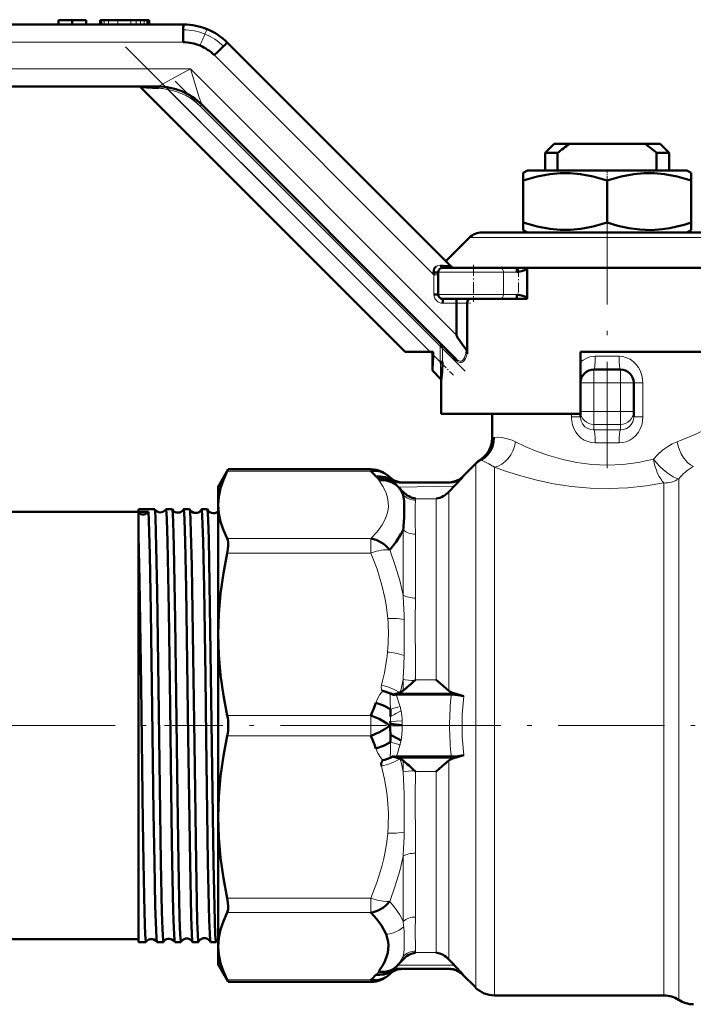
# Model space of a CAD drawing. Extents: x -1438 to 1837, y -1701 to 699.
# Tile 34 of 90: x -1321 to -1244, y -292 to -181. Entities that reach past the tile are written whole.
import ezdxf

# ---------------------------------------------------------------- set-up
doc = ezdxf.new("R2010")
doc.units = 0
doc.linetypes.add('DASHDOT', pattern=[18.5, 12, -3, 0.5, -3])

msp = doc.modelspace()

# ---------------------------------------------------------------- linework, layer by layer
at = {"color": 7, "lineweight": 50}
for p, q in [((-1382.22, -181.35), (-1302.13, -181.35)), ((-1316.28, -180.85), (-1314.73, -180.85)), ((-1316.28, -181.35), (-1316.28, -180.85)), ((-1314.73, -180.85), (-1313.17, -180.85)), ((-1314.73, -181.35), (-1314.73, -180.85)), ((-1313.17, -181.35), (-1313.17, -180.85)), ((-1313.17, -181.35), (-1313.17, -180.85)), ((-1311.55, -180.85), (-1311.57, -180.85)), ((-1311.57, -181.35), (-1311.57, -180.85)), ((-1311.49, -180.85), (-1311.55, -180.85)), ((-1311.46, -180.85), (-1311.49, -180.85)), ((-1311.44, -180.85), (-1311.46, -180.85)), ((-1311.46, -180.85), (-1311.46, -181.35)), ((-1311.4, -180.85), (-1311.44, -180.85)), ((-1311.13, -180.85), (-1311.4, -180.85)), ((-1310.64, -180.85), (-1311.13, -180.85)), ((-1309.56, -180.85), (-1310.64, -180.85)), ((-1308.11, -180.85), (-1309.56, -180.85)), ((-1307.51, -180.85), (-1308.11, -180.85)), ((-1307.02, -180.85), (-1307.51, -180.85)), ((-1306.59, -180.85), (-1307.02, -180.85)), ((-1306.28, -180.85), (-1306.59, -180.85)), ((-1306.17, -180.85), (-1306.28, -180.85)), ((-1306.08, -180.85), (-1306.17, -180.85)), ((-1306.04, -180.85), (-1306.08, -180.85)), ((-1306.02, -180.85), (-1306.04, -180.85)), ((-1306.02, -181.35), (-1306.02, -180.85)), ((-1297.18, -183.4), (-1271.87, -208.71)), ((-1305.03, -188.35), (-1384.68, -188.35)), ((-1304.97, -188.54), (-1307, -188.43)), ((-1277.08, -218.35), (-1307, -188.43)), ((-1305.02, -188.35), (-1305.03, -188.35)), ((-1300.08, -190.4), (-1300.08, -190.4)), ((-1271.3, -219.18), (-1300.08, -190.4)), ((-1260.23, -194.85), (-1261.23, -195.85)), ((-1261.23, -195.85), (-1259.83, -195.85)), ((-1261.23, -197.85), (-1261.23, -195.85)), ((-1258.51, -194.85), (-1260.23, -194.85)), ((-1259.83, -197.85), (-1259.83, -195.85)), ((-1258.51, -194.85), (-1249.94, -194.85)), ((-1248.23, -194.85), (-1249.94, -194.85)), ((-1248.63, -195.85), (-1248.63, -197.85)), ((-1248.63, -195.85), (-1247.23, -195.85)), ((-1248.23, -194.85), (-1247.23, -195.85)), ((-1247.23, -197.85), (-1247.23, -195.85)), ((-1263.25, -197.85), (-1263.73, -198.13)), ((-1254.23, -197.85), (-1263.25, -197.85)), ((-1245.2, -197.85), (-1254.23, -197.85)), ((-1245.2, -197.85), (-1244.73, -198.13)), ((-1263.73, -198.97), (-1263.73, -198.13)), ((-1263.73, -203.73), (-1263.73, -198.97)), ((-1254.23, -203.73), (-1254.23, -198.97)), ((-1244.73, -198.13), (-1244.73, -198.97)), ((-1244.73, -203.73), (-1244.73, -198.97)), ((-1263.73, -204.58), (-1263.73, -203.73)), ((-1263.25, -204.85), (-1263.73, -204.58)), ((-1245.2, -204.85), (-1244.73, -204.58)), ((-1244.73, -203.73), (-1244.73, -204.58)), ((-1269.81, -205.44), (-1272.48, -208.1)), ((-1268.4, -204.85), (-1240.05, -204.85)), ((-1272.84, -208.85), (-1266.38, -208.85)), ((-1264.48, -208.85), (-1266.38, -208.85)), ((-1264.48, -208.85), (-1263.26, -208.85)), ((-1263.91, -209.22), (-1264.44, -209.35)), ((-1263.29, -209.04), (-1263.91, -209.22)), ((-1263.29, -209.04), (-1263.29, -212.16)), ((-1263.26, -208.85), (-1235.65, -208.85)), ((-1263.26, -212.35), (-1263.26, -208.85)), ((-1273.83, -209.65), (-1273.86, -209.38)), ((-1273.34, -209.35), (-1273.34, -211.85)), ((-1273.34, -211.85), (-1273.83, -211.85)), ((-1272.84, -212.35), (-1266.38, -212.35)), ((-1264.48, -212.35), (-1266.38, -212.35)), ((-1264.48, -212.35), (-1263.26, -212.35)), ((-1264.44, -211.85), (-1263.91, -211.99)), ((-1263.91, -211.99), (-1263.29, -212.16)), ((-1271.25, -212.85), (-1271.25, -216.47)), ((-1270.06, -218.57), (-1270.06, -212.85)), ((-1273.11, -217.72), (-1272.93, -217.55)), ((-1272.86, -217.72), (-1273.11, -217.72)), ((-1277.08, -218.35), (-1274.25, -218.35)), ((-1274.25, -218.35), (-1273.92, -218.35)), ((-1274, -220.47), (-1274, -218.35)), ((-1273.92, -218.35), (-1273.92, -218.68)), ((-1241.23, -218.35), (-1257.23, -218.35)), ((-1257.23, -225.35), (-1257.23, -218.35)), ((-1235.65, -218.35), (-1257.23, -218.35)), ((-1273.11, -219.49), (-1272.86, -219.49)), ((-1252.73, -220.35), (-1255.73, -220.35)), ((-1274, -220.47), (-1273.09, -221.38)), ((-1272.99, -221.68), (-1272.99, -225.35)), ((-1251.23, -225.08), (-1251.23, -221.85)), ((-1272.99, -225.35), (-1257.23, -225.35)), ((-1267.23, -228.05), (-1267.23, -225.35)), ((-1257.23, -225.7), (-1257.23, -225.35)), ((-1251.23, -225.7), (-1251.23, -225.08)), ((-1269.09, -230.97), (-1270.64, -232.52)), ((-1298.23, -233.6), (-1297.08, -231.62)), ((-1297.08, -231.62), (-1297.2, -231.85)), ((-1280.95, -231.62), (-1297.08, -231.62)), ((-1278.83, -232.5), (-1278.85, -232.48)), ((-1278.8, -232.52), (-1278.84, -232.48)), ((-1271.54, -233.55), (-1270.54, -232.51)), ((-1298.23, -233.6), (-1298.23, -235.66)), ((-1277.82, -233.64), (-1278.46, -232.98)), ((-1277.83, -233.63), (-1277.81, -233.65)), ((-1271.95, -233.1), (-1277.74, -233.1)), ((-1298.23, -235.66), (-1298.23, -250.27)), ((-1352.23, -236.45), (-1307.23, -236.45)), ((-1307.23, -236.42), (-1307.23, -236.14)), ((-1307.23, -236.14), (-1305.41, -236.14)), ((-1306.12, -236.42), (-1307.23, -236.42)), ((-1307.23, -236.54), (-1307.23, -236.42)), ((-1307.23, -239.14), (-1307.23, -236.54)), ((-1305.41, -236.14), (-1305.4, -236.15)), ((-1304.14, -236.14), (-1303.43, -236.14)), ((-1302.12, -236.14), (-1301.45, -236.14)), ((-1300.1, -236.14), (-1299.46, -236.14)), ((-1307.23, -276.06), (-1307.23, -239.14)), ((-1298.23, -250.27), (-1298.23, -270.93)), ((-1275.9, -255.41), (-1275.99, -255.5)), ((-1278.68, -257), (-1278.76, -256.97)), ((-1278.27, -257.05), (-1278.48, -257.11)), ((-1277.88, -256.94), (-1278.27, -257.05)), ((-1271.85, -257.1), (-1278.09, -257.1)), ((-1277.63, -256.85), (-1277.66, -256.86)), ((-1270.43, -257.27), (-1271.57, -256.94)), ((-1278.75, -260.41), (-1278.81, -260.57)), ((-1278.77, -260.14), (-1278.75, -260.41)), ((-1278.81, -260.57), (-1278.82, -260.6)), ((-1278.82, -260.6), (-1278.81, -260.64)), ((-1278.76, -264.23), (-1278.48, -264.09)), ((-1278.48, -264.09), (-1277.88, -264.27)), ((-1271.85, -264.1), (-1278.09, -264.1)), ((-1277.66, -264.35), (-1277.63, -264.36)), ((-1271.57, -264.27), (-1270.43, -263.94)), ((-1275.99, -265.7), (-1275.9, -265.8)), ((-1298.23, -270.93), (-1298.23, -285.55)), ((-1307.23, -285.06), (-1307.23, -276.06)), ((-1352.23, -284.75), (-1307.23, -284.75)), ((-1307.23, -285.06), (-1306.4, -285.06)), ((-1306.4, -285.06), (-1306.39, -285.06)), ((-1305.16, -285.06), (-1305.15, -285.06)), ((-1305.15, -285.06), (-1304.42, -285.06)), ((-1303.13, -285.06), (-1302.44, -285.06)), ((-1301.11, -285.06), (-1300.45, -285.06)), ((-1299.09, -285.06), (-1298.47, -285.06)), ((-1298.23, -285.55), (-1298.23, -287.6)), ((-1298.23, -287.6), (-1297.08, -289.58)), ((-1278.2, -287.96), (-1278.46, -288.23)), ((-1278.2, -287.96), (-1277.92, -287.67)), ((-1271.95, -288.1), (-1277.74, -288.1)), ((-1270.54, -288.69), (-1271.54, -287.66)), ((-1297.2, -289.35), (-1297.08, -289.58)), ((-1278.76, -288.63), (-1278.85, -288.72)), ((-1278.76, -288.63), (-1278.71, -288.6)), ((-1270.64, -288.69), (-1269.1, -290.22)), ((-1280.95, -289.58), (-1297.08, -289.58)), ((-1266.98, -291.1), (-1247.8, -291.1))]:
    msp.add_line(p, q, dxfattribs=at)
at = {"color": 7, "lineweight": 18}
for p, q in [((-1311.55, -181.35), (-1311.55, -180.85)), ((-1311.49, -181.35), (-1311.49, -180.85)), ((-1311.44, -181.35), (-1311.44, -180.85)), ((-1311.4, -181.35), (-1311.4, -180.85)), ((-1311.13, -181.35), (-1311.13, -180.85)), ((-1310.64, -181.35), (-1310.64, -180.85)), ((-1309.56, -181.35), (-1309.56, -180.85)), ((-1308.11, -181.35), (-1308.11, -180.85)), ((-1307.51, -181.35), (-1307.51, -180.85)), ((-1307.02, -181.35), (-1307.02, -180.85)), ((-1306.59, -181.35), (-1306.59, -180.85)), ((-1306.28, -181.35), (-1306.28, -180.85)), ((-1306.17, -181.35), (-1306.17, -180.85)), ((-1306.08, -181.35), (-1306.08, -180.85)), ((-1306.04, -181.35), (-1306.04, -180.85)), ((-1382.29, -183.35), (-1302.19, -183.35)), ((-1298.65, -184.82), (-1273.83, -209.65)), ((-1301.36, -186.35), (-1386.81, -186.35)), ((-1271.25, -216.47), (-1301.36, -186.35)), ((-1303.86, -188.45), (-1303.9, -188.7)), ((-1274.25, -218.35), (-1303.9, -188.7)), ((-1300.08, -190.4), (-1300.25, -190.58)), ((-1273.11, -217.72), (-1300.25, -190.58)), ((-1269.81, -205.44), (-1238.64, -205.44)), ((-1273.34, -209.65), (-1273.83, -209.65)), ((-1273.83, -209.65), (-1273.83, -211.85)), ((-1273.34, -209.35), (-1265.96, -209.35)), ((-1265.96, -209.35), (-1265.96, -211.85)), ((-1264.44, -209.35), (-1265.96, -209.35)), ((-1273.34, -211.85), (-1265.96, -211.85)), ((-1267.84, -211.85), (-1270.84, -211.85)), ((-1264.44, -211.85), (-1265.96, -211.85)), ((-1272.83, -212.85), (-1271.25, -212.85)), ((-1271.25, -212.85), (-1270.06, -212.85)), ((-1273.11, -219.49), (-1273.11, -217.72)), ((-1272.86, -217.72), (-1271.25, -219.35)), ((-1272.86, -219.49), (-1272.86, -217.72)), ((-1273.11, -219.49), (-1273.92, -218.68)), ((-1255.57, -218.85), (-1252.88, -218.85)), ((-1255.73, -221.85), (-1255.73, -220.35)), ((-1252.73, -220.35), (-1252.73, -221.85)), ((-1257.23, -221.85), (-1255.73, -221.85)), ((-1252.73, -221.85), (-1255.73, -221.85)), ((-1255.73, -225.08), (-1255.73, -221.85)), ((-1252.73, -225.08), (-1252.73, -221.85)), ((-1252.73, -221.85), (-1251.23, -221.85)), ((-1250.19, -221.85), (-1251.23, -221.85)), ((-1250.19, -225.7), (-1250.19, -221.85)), ((-1258.26, -225.35), (-1258.26, -225.7)), ((-1258.26, -225.7), (-1257.23, -225.7)), ((-1257.23, -225.08), (-1255.73, -225.08)), ((-1252.73, -225.08), (-1255.73, -225.08)), ((-1255.73, -226.56), (-1255.73, -225.08)), ((-1252.73, -225.08), (-1251.23, -225.08)), ((-1252.73, -225.08), (-1252.73, -226.56)), ((-1250.19, -225.7), (-1251.23, -225.7)), ((-1252.73, -226.56), (-1255.73, -226.56)), ((-1255.73, -227.16), (-1255.73, -226.56)), ((-1252.73, -227.16), (-1252.73, -226.56)), ((-1267.23, -228.05), (-1267.04, -228.03)), ((-1269.1, -290.22), (-1269.1, -231.08)), ((-1266.98, -291.1), (-1266.98, -231.4)), ((-1280.95, -231.85), (-1297.2, -231.85)), ((-1280.95, -231.62), (-1280.95, -231.85)), ((-1270.64, -232.52), (-1270.58, -232.51)), ((-1278.75, -232.75), (-1278.76, -232.89)), ((-1278.73, -232.64), (-1278.72, -232.65)), ((-1277.81, -233.65), (-1271.54, -233.55)), ((-1247.8, -291.1), (-1247.8, -233.17)), ((-1246.14, -291.6), (-1246.14, -232.72)), ((-1277.31, -234.53), (-1277.31, -234.18)), ((-1272.14, -256.65), (-1272.14, -234.18)), ((-1275.9, -235.11), (-1275.9, -234.95)), ((-1275.9, -234.95), (-1273.55, -234.95)), ((-1273.55, -255.41), (-1273.55, -234.95)), ((-1277.31, -245.86), (-1277.31, -238.48)), ((-1275.9, -246.18), (-1275.9, -238.97)), ((-1280.95, -239.46), (-1297.2, -239.46)), ((-1280.95, -239.46), (-1280.95, -241.09)), ((-1280.95, -241.09), (-1297.2, -241.09)), ((-1277.31, -256.65), (-1277.31, -255.38)), ((-1273.55, -255.41), (-1275.9, -255.41)), ((-1279.75, -256.5), (-1279.73, -256.56)), ((-1278.68, -257), (-1278.76, -257.04)), ((-1271.57, -256.94), (-1277.88, -256.94)), ((-1280.95, -259.45), (-1297.2, -259.45)), ((-1280.95, -259.45), (-1280.95, -261.75)), ((-1278.77, -260.14), (-1277.41, -260.07)), ((-1278.72, -259.56), (-1278.73, -259.56)), ((-1277.41, -260.07), (-1277.41, -260.12)), ((-1278.81, -260.64), (-1278.81, -260.57)), ((-1278.81, -260.64), (-1277.4, -260.64)), ((-1277.4, -260.57), (-1277.4, -260.64)), ((-1280.95, -261.75), (-1297.2, -261.75)), ((-1277.65, -262.76), (-1278.75, -262.47)), ((-1278.73, -261.64), (-1278.72, -261.64)), ((-1277.88, -264.27), (-1271.57, -264.27)), ((-1277.31, -265.82), (-1277.31, -264.56)), ((-1272.14, -287.02), (-1272.14, -264.56)), ((-1275.9, -265.8), (-1273.55, -265.8)), ((-1273.55, -286.26), (-1273.55, -265.8)), ((-1277.31, -282.72), (-1277.31, -275.35)), ((-1275.9, -282.24), (-1275.9, -275.02)), ((-1280.95, -280.12), (-1297.2, -280.12)), ((-1280.95, -280.12), (-1280.95, -281.74)), ((-1280.95, -281.74), (-1297.2, -281.74)), ((-1277.31, -287.02), (-1277.31, -286.67)), ((-1275.9, -286.26), (-1275.9, -286.1)), ((-1273.55, -286.26), (-1275.9, -286.26)), ((-1271.54, -287.66), (-1277.92, -287.67)), ((-1280.95, -289.35), (-1297.2, -289.35)), ((-1280.95, -289.35), (-1280.95, -289.58)), ((-1280.11, -288.45), (-1280.1, -288.48)), ((-1278.76, -288.32), (-1278.75, -288.45)), ((-1278.72, -288.55), (-1278.73, -288.56))]:
    msp.add_line(p, q, dxfattribs=at)
at = {"color": 7, "linetype": 'DASHDOT', "lineweight": 18, "ltscale": 0.015015}
msp.add_line((-1308.11, -180.8), (-1308.11, -181.4), dxfattribs=at)
msp.add_line((-1308.11, -180.8), (-1308.11, -181.4), dxfattribs=at)
at = {"color": 7, "linetype": 'DASHDOT', "lineweight": 18}
for p, q in [((-1308.72, -183.88), (-1271.11, -221.49)), ((-1270.29, -220.54), (-1303.07, -187.76)), ((-1254.23, -200.98), (-1254.23, -233.92)), ((-1358.87, -260.6), (-1299.77, -260.6)), ((-1279.19, -260.6), (-1300.23, -260.6)), ((-1278.26, -260.6), (-1204.86, -260.6))]:
    msp.add_line(p, q, dxfattribs=at)
at = {"color": 7, "linetype": 'DASHDOT', "lineweight": 18, "ltscale": 0.033697}
msp.add_line((-1254.23, -197.74), (-1254.23, -199.09), dxfattribs=at)
at = {"color": 7, "linetype": 'DASHDOT', "lineweight": 18, "ltscale": 0.105}
msp.add_line((-1269.34, -208.5), (-1269.34, -212.7), dxfattribs=at)
at = {"color": 7, "linetype": 'DASHDOT', "lineweight": 18, "ltscale": 0.093502}
msp.add_line((-1264.27, -208.73), (-1264.27, -212.47), dxfattribs=at)
at = {"color": 7, "linetype": 'DASHDOT', "lineweight": 18, "ltscale": 0.046146}
msp.add_line((-1271.41, -212.85), (-1269.56, -212.85), dxfattribs=at)
at = {"color": 7, "linetype": 'DASHDOT', "lineweight": 18, "ltscale": 0.053033}
msp.add_line((-1273.11, -219.67), (-1273.11, -217.55), dxfattribs=at)
at = {"color": 7, "linetype": 'DASHDOT', "lineweight": 18, "ltscale": 0.0768}
msp.add_line((-1274.14, -218.46), (-1271.97, -220.63), dxfattribs=at)
at = {"color": 7, "linetype": 'DASHDOT', "lineweight": 18, "ltscale": 0.090015}
for p, q in [((-1252.43, -221.85), (-1256.03, -221.85)), ((-1252.43, -225.08), (-1256.03, -225.08))]:
    msp.add_line(p, q, dxfattribs=at)
at = {"color": 7, "linetype": 'DASHDOT', "lineweight": 18, "ltscale": 0.096894}
msp.add_line((-1255.73, -221.53), (-1255.73, -225.4), dxfattribs=at)
at = {"color": 7, "linetype": 'DASHDOT', "lineweight": 18, "ltscale": 0.09688}
msp.add_line((-1252.73, -225.4), (-1252.73, -221.53), dxfattribs=at)
at = {"color": 7, "linetype": 'DASHDOT', "lineweight": 18, "ltscale": 0.042917}
msp.add_line((-1304.29, -260.6), (-1302.57, -260.6), dxfattribs=at)
at = {"color": 7, "linetype": 'DASHDOT', "lineweight": 18, "ltscale": 0.041785}
msp.add_line((-1302.27, -260.6), (-1300.6, -260.6), dxfattribs=at)
at = {"color": 7, "linetype": 'DASHDOT', "lineweight": 18, "ltscale": 0.040802}
msp.add_line((-1300.25, -260.6), (-1298.61, -260.6), dxfattribs=at)
at = {"color": 7, "linetype": 'DASHDOT', "lineweight": 18, "ltscale": 0.000402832}
msp.add_line((-1278.81, -260.6), (-1278.83, -260.6), dxfattribs=at)
at = {"color": 7, "lineweight": 18}
for points in [[(-1299.72, -182.42), (-1299.5, -181.96), (-1299.46, -181.89), (-1299.45, -181.89), (-1299.45, -181.88), (-1299.45, -181.88)], [(-1305.02, -188.35), (-1305, -188.34), (-1304.34, -187.97), (-1301.36, -186.35)], [(-1301.36, -186.35), (-1300.36, -189.59), (-1300.12, -190.29), (-1300.1, -190.36), (-1300.08, -190.39), (-1300.08, -190.4)], [(-1273.62, -208.74), (-1273.46, -208.64), (-1273.17, -208.57), (-1273.06, -208.58)], [(-1271.3, -219.18), (-1271.08, -219.34), (-1270.85, -219.41), (-1270.7, -219.39), (-1270.6, -219.33), (-1270.46, -219.19), (-1270.35, -219), (-1270.2, -218.54), (-1270.16, -218.08)], [(-1270.24, -219.09), (-1270.35, -219.28), (-1270.48, -219.43), (-1270.59, -219.51)], [(-1257.23, -219.49), (-1256.94, -219.27), (-1256.62, -219.09), (-1256.19, -218.93), (-1255.75, -218.86), (-1255.57, -218.85)], [(-1252.88, -218.85), (-1252.45, -218.89), (-1252.03, -219.01), (-1251.63, -219.19), (-1251.27, -219.45), (-1250.96, -219.76), (-1250.69, -220.12), (-1250.47, -220.52), (-1250.26, -221.18), (-1250.19, -221.85)], [(-1270.59, -219.51), (-1270.73, -219.57), (-1270.87, -219.57), (-1271.01, -219.53), (-1271.25, -219.35)], [(-1255.57, -228.64), (-1256, -228.61), (-1256.42, -228.5), (-1256.81, -228.33), (-1257.18, -228.09), (-1257.5, -227.78), (-1257.78, -227.41), (-1257.99, -227.01), (-1258.14, -226.59), (-1258.25, -225.93), (-1258.26, -225.7)], [(-1257.23, -225.7), (-1257.15, -226.17), (-1257.01, -226.49), (-1256.74, -226.81), (-1256.4, -227.02), (-1256.06, -227.13), (-1255.73, -227.16)], [(-1250.19, -225.7), (-1250.23, -226.19), (-1250.32, -226.63), (-1250.48, -227.05), (-1250.69, -227.44), (-1250.97, -227.8), (-1251.31, -228.11), (-1251.68, -228.35), (-1252.08, -228.52), (-1252.48, -228.61), (-1252.88, -228.64)], [(-1252.73, -227.16), (-1252.37, -227.13), (-1252.04, -227.02), (-1251.73, -226.82), (-1251.5, -226.57), (-1251.33, -226.27), (-1251.29, -226.16), (-1251.23, -225.7)], [(-1246.31, -228.52), (-1244.21, -227.64), (-1242.52, -226.81), (-1241.44, -226.22), (-1241.23, -226.1)], [(-1267.04, -228.03), (-1266.61, -228), (-1266.17, -228.03), (-1265.64, -228.13), (-1264.99, -228.35), (-1264.59, -228.52)], [(-1264.59, -228.52), (-1263.51, -229.03), (-1262.25, -229.56), (-1260.81, -230.07), (-1259.26, -230.52), (-1257.65, -230.87), (-1255.97, -231.09), (-1254.23, -231.17), (-1252.47, -231.09), (-1250.73, -230.86), (-1249, -230.48)], [(-1249, -230.48), (-1248.5, -229.94), (-1247.96, -229.47), (-1247.4, -229.07), (-1246.86, -228.76), (-1246.31, -228.52)], [(-1266.98, -231.4), (-1267.62, -230.99), (-1268.23, -230.7), (-1268.49, -230.61)], [(-1247.8, -233.17), (-1249.81, -233.51), (-1251.88, -233.72), (-1254, -233.8), (-1256.14, -233.75), (-1258.25, -233.56), (-1260.28, -233.25), (-1262.2, -232.84), (-1264, -232.37), (-1265.62, -231.87), (-1266.98, -231.4)], [(-1270.58, -232.51), (-1270.95, -232.8), (-1271.38, -233), (-1271.68, -233.07), (-1271.99, -233.1)], [(-1280.1, -232.72), (-1280.11, -232.73), (-1280.12, -232.75), (-1280.1, -232.79)], [(-1280.06, -232.85), (-1279.57, -233.59), (-1279.22, -234.33), (-1279.06, -234.85), (-1278.98, -235.36), (-1278.97, -235.86), (-1279.04, -236.36), (-1279.18, -236.88), (-1279.4, -237.4), (-1279.67, -237.89)], [(-1275.9, -235.11), (-1275.94, -235.79), (-1275.94, -237.59), (-1275.9, -238.97)], [(-1279.67, -237.89), (-1280.24, -238.69), (-1280.95, -239.46)], [(-1280.95, -241.09), (-1280.25, -242.91), (-1279.71, -244.72), (-1279.37, -246.17), (-1279.24, -246.94), (-1279.05, -248.5)], [(-1278.82, -240.73), (-1278.19, -242.49), (-1277.69, -244.19), (-1277.31, -245.86)], [(-1275.9, -246.18), (-1275.95, -248.78), (-1275.92, -253.89), (-1275.9, -255.41)], [(-1277.19, -248.61), (-1277.99, -248.49), (-1278.84, -248.48), (-1279.05, -248.5)], [(-1277.19, -252.69), (-1277.99, -252.44), (-1278.86, -252.3), (-1279.07, -252.28)], [(-1279.6, -256.68), (-1279.93, -257.1), (-1280.18, -257.51), (-1280.39, -258.02)], [(-1279.76, -256.01), (-1279.8, -256.24), (-1279.75, -256.5)], [(-1277.66, -256.86), (-1278.32, -256.5), (-1279.05, -256.21), (-1279.76, -256.01)], [(-1278.76, -256.97), (-1278.75, -256.98), (-1278.75, -257.02), (-1278.76, -257.04)], [(-1278.76, -257.04), (-1278.76, -257.34), (-1278.76, -257.86), (-1278.75, -258.73)], [(-1278.09, -257.1), (-1277.66, -258.38), (-1277.65, -258.45)], [(-1280.39, -263.19), (-1280.18, -263.71), (-1279.83, -264.24), (-1279.6, -264.52)], [(-1277.65, -262.76), (-1277.66, -262.8), (-1277.95, -263.74), (-1278.09, -264.1)], [(-1279.76, -265.19), (-1278.96, -264.96), (-1278.19, -264.65), (-1277.66, -264.35)], [(-1278.75, -264.18), (-1278.74, -264.2), (-1278.74, -264.21), (-1278.76, -264.23)], [(-1279.76, -265.19), (-1279.41, -266.65), (-1279.15, -268.17), (-1279.06, -268.95), (-1278.97, -270.45), (-1279, -271.97), (-1279.05, -272.76)], [(-1277.31, -265.82), (-1277.2, -268.32), (-1277.17, -271.25)], [(-1275.9, -265.8), (-1275.95, -268.67), (-1275.92, -273.7), (-1275.9, -275.02)], [(-1277.19, -272.64), (-1278.08, -272.75), (-1279.05, -272.76)], [(-1279.05, -272.76), (-1279.16, -273.73), (-1279.31, -274.68), (-1279.5, -275.62), (-1279.72, -276.54), (-1280.28, -278.35), (-1280.95, -280.12)], [(-1277.31, -275.35), (-1277.69, -277.01), (-1278.19, -278.72), (-1278.82, -280.47)], [(-1280.95, -280.12), (-1280.25, -280.33), (-1279.56, -280.46), (-1279.17, -280.49), (-1278.82, -280.47)], [(-1278.82, -280.47), (-1278.19, -281.25), (-1277.69, -282), (-1277.31, -282.72)], [(-1275.9, -282.24), (-1275.95, -283.8), (-1275.91, -285.79), (-1275.9, -286.1)], [(-1277.24, -283.34), (-1277.77, -283.73), (-1278.38, -284.01), (-1278.8, -284.12), (-1279.24, -284.17)], [(-1277.17, -285.21), (-1277.19, -285.87), (-1277.24, -286.3), (-1277.31, -286.67)], [(-1278.2, -287.96), (-1278.71, -288.25), (-1279.29, -288.42), (-1279.7, -288.46), (-1280.11, -288.45)], [(-1277.92, -287.67), (-1278.28, -287.95), (-1278.69, -288.16), (-1278.91, -288.24), (-1279.36, -288.34), (-1280, -288.35), (-1280.06, -288.35)], [(-1277.54, -288.1), (-1278.02, -288.17), (-1278.4, -288.33), (-1278.72, -288.55)], [(-1270.54, -288.69), (-1270.55, -288.7), (-1270.58, -288.7), (-1270.64, -288.69)]]:
    msp.add_lwpolyline(points, dxfattribs=at)
at = {"color": 7, "lineweight": 50}
for points in [[(-1305.03, -188.35), (-1305.02, -188.35), (-1305.01, -188.36), (-1305, -188.38), (-1304.97, -188.54)], [(-1254.23, -198.97), (-1255.81, -198.52), (-1257.23, -198.25), (-1258.4, -198.14), (-1259.55, -198.14), (-1260.73, -198.25), (-1262.14, -198.52), (-1263.73, -198.97)], [(-1244.73, -198.97), (-1246.31, -198.52), (-1247.73, -198.25), (-1248.9, -198.14), (-1250.05, -198.14), (-1251.23, -198.25), (-1252.64, -198.52), (-1254.23, -198.97)], [(-1263.73, -203.73), (-1262.14, -204.19), (-1260.73, -204.45), (-1259.55, -204.56), (-1258.4, -204.56), (-1257.22, -204.45), (-1255.81, -204.19), (-1254.23, -203.73)], [(-1254.23, -203.73), (-1253.01, -204.09), (-1251.78, -204.37), (-1250.54, -204.53), (-1249.25, -204.58), (-1247.96, -204.48), (-1247.14, -204.36), (-1246.33, -204.19), (-1245.52, -203.98), (-1244.73, -203.73)], [(-1273.86, -209.38), (-1273.85, -209.15), (-1273.78, -208.94), (-1273.62, -208.74)], [(-1271.26, -212.35), (-1271.26, -212.35), (-1271.25, -212.37), (-1271.25, -212.85)], [(-1270.06, -212.85), (-1270.03, -212.65), (-1269.95, -212.48), (-1269.86, -212.4), (-1269.72, -212.35)], [(-1270.16, -218.08), (-1270.13, -218.14), (-1270.09, -218.26), (-1270.06, -218.57)], [(-1272.99, -221.68), (-1272.89, -220.65), (-1272.86, -219.49)], [(-1272.99, -221.68), (-1273.01, -221.55), (-1273.06, -221.43), (-1273.09, -221.38)], [(-1267.23, -228.05), (-1267.27, -228.54), (-1267.39, -229.02), (-1267.59, -229.48), (-1267.87, -229.9), (-1268.21, -230.27), (-1268.6, -230.57)], [(-1268.49, -230.61), (-1268.08, -230.31), (-1267.72, -229.94), (-1267.43, -229.52), (-1267.21, -229.04), (-1267.09, -228.53), (-1267.04, -228.03)], [(-1297.2, -231.85), (-1297.64, -232.8), (-1297.96, -233.75), (-1298.16, -234.7), (-1298.23, -235.66)], [(-1278.84, -232.48), (-1279.31, -232.12), (-1279.85, -231.88), (-1280.4, -231.79), (-1280.68, -231.8), (-1280.95, -231.85)], [(-1278.75, -232.75), (-1279.29, -232.53), (-1279.88, -232.43), (-1280.39, -232.45)], [(-1277.4, -233.1), (-1277.86, -233.04), (-1278.3, -232.88), (-1278.57, -232.72), (-1278.81, -232.52)], [(-1270.64, -232.52), (-1271.01, -232.8), (-1271.52, -233.02), (-1271.98, -233.1), (-1272.05, -233.1)], [(-1270.54, -232.51), (-1270.86, -232.77), (-1271.23, -232.96), (-1271.64, -233.07), (-1271.95, -233.1)], [(-1280.1, -232.72), (-1279.65, -232.71), (-1279.2, -232.76), (-1278.76, -232.89)], [(-1280.06, -232.85), (-1280.03, -232.85), (-1279.63, -232.85), (-1279.22, -232.89), (-1278.62, -233.08), (-1278.1, -233.39), (-1277.83, -233.63)], [(-1277.54, -233.1), (-1278.02, -233.03), (-1278.5, -232.81), (-1278.72, -232.65)], [(-1277.31, -234.53), (-1277.2, -235.21), (-1277.17, -236.25), (-1277.17, -236.44)], [(-1298.23, -235.66), (-1298.16, -236.61), (-1297.96, -237.57), (-1297.64, -238.52), (-1297.2, -239.46)], [(-1306.12, -236.42), (-1306.06, -237.42), (-1305.95, -241.29), (-1305.84, -247.67), (-1305.68, -258.67), (-1305.52, -270.51), (-1305.44, -276.06)], [(-1305.4, -236.15), (-1305.4, -236.16), (-1305.38, -236.2), (-1305.35, -236.5), (-1305.32, -237.02), (-1305.26, -238.72), (-1305.12, -245.45), (-1304.93, -259.11), (-1304.7, -276.06)], [(-1304.14, -236.14), (-1304.14, -236.14), (-1304.14, -236.14), (-1304.13, -236.15), (-1304.13, -236.16), (-1304.12, -236.19), (-1304.08, -236.57), (-1304.04, -237.31), (-1303.96, -239.75), (-1303.82, -247.59), (-1303.66, -258.42), (-1303.5, -270.89), (-1303.42, -276.06)], [(-1303.42, -236.15), (-1303.41, -236.17), (-1303.4, -236.24), (-1303.36, -236.72), (-1303.32, -237.59), (-1303.24, -240.33), (-1303.09, -248.67), (-1302.83, -268.61), (-1302.72, -276.06)], [(-1302.12, -236.14), (-1302.12, -236.14), (-1302.12, -236.14), (-1302.11, -236.15), (-1302.11, -236.16), (-1302.1, -236.19), (-1302.06, -236.57), (-1302.02, -237.31), (-1301.94, -239.74), (-1301.84, -245.09), (-1301.6, -261.86), (-1301.4, -276.06)], [(-1301.44, -236.15), (-1301.43, -236.19), (-1301.41, -236.34), (-1301.34, -237.41), (-1301.3, -238.75), (-1301.21, -242.54), (-1301.02, -255.29), (-1300.92, -262.64), (-1300.73, -276.06)], [(-1300.1, -236.14), (-1300.1, -236.14), (-1300.1, -236.15), (-1300.09, -236.15), (-1300.09, -236.17), (-1300.08, -236.23), (-1300.02, -236.87), (-1299.93, -239.74), (-1299.82, -245.08), (-1299.67, -255.08), (-1299.58, -261.97), (-1299.38, -276.06)], [(-1299.45, -236.15), (-1299.43, -236.23), (-1299.4, -236.63), (-1299.36, -237.32), (-1299.29, -239.51), (-1299.15, -247.1), (-1298.94, -262.83), (-1298.75, -276.06)], [(-1307.23, -239.14), (-1307.12, -244.14), (-1306.95, -256.11), (-1306.74, -271.5), (-1306.67, -276.06)], [(-1277.55, -238.95), (-1278.1, -239.82), (-1278.82, -240.73)], [(-1297.2, -239.46), (-1297.14, -239.63), (-1297.1, -239.85), (-1297.09, -240.23), (-1297.13, -240.66), (-1297.2, -241.09)], [(-1297.2, -241.09), (-1297.64, -243.36), (-1297.96, -245.65), (-1298.16, -247.96), (-1298.23, -250.27)], [(-1298.23, -250.27), (-1298.16, -252.58), (-1297.96, -254.88), (-1297.64, -257.18), (-1297.2, -259.45)], [(-1272.14, -256.65), (-1272.75, -256.14), (-1273.55, -255.41)], [(-1270.43, -257.27), (-1271.09, -257.14), (-1271.85, -257.1)], [(-1280.39, -258.02), (-1279.54, -258.33), (-1278.75, -258.73)], [(-1280.95, -259.45), (-1280.01, -259.85), (-1279.57, -260.09), (-1279.16, -260.35), (-1278.82, -260.6)], [(-1297.2, -261.75), (-1297.64, -264.03), (-1297.96, -266.32), (-1298.16, -268.62), (-1298.23, -270.93)], [(-1278.75, -262.47), (-1279.54, -262.88), (-1280.39, -263.19)], [(-1277.54, -262.28), (-1277.86, -262.09), (-1278.72, -261.64)], [(-1279.6, -264.52), (-1279.75, -264.74), (-1279.8, -264.96), (-1279.76, -265.19)], [(-1273.55, -265.8), (-1272.9, -265.19), (-1272.14, -264.56)], [(-1270.43, -263.94), (-1271.09, -264.06), (-1271.85, -264.1)], [(-1298.23, -270.93), (-1298.16, -273.25), (-1297.96, -275.55), (-1297.64, -277.84), (-1297.2, -280.12)], [(-1306.67, -276.06), (-1306.56, -281.71), (-1306.48, -284.24), (-1306.42, -284.97), (-1306.4, -285.05), (-1306.4, -285.06), (-1306.4, -285.06), (-1306.4, -285.06)], [(-1305.44, -276.06), (-1305.34, -280.97), (-1305.29, -282.84), (-1305.21, -284.63), (-1305.18, -284.99), (-1305.16, -285.04), (-1305.16, -285.06)], [(-1304.7, -276.06), (-1304.59, -281.65), (-1304.53, -283.59), (-1304.45, -284.89), (-1304.43, -285.04), (-1304.42, -285.06), (-1304.42, -285.06), (-1304.42, -285.06), (-1304.42, -285.06)], [(-1303.42, -276.06), (-1303.3, -281.54), (-1303.25, -283.48), (-1303.17, -284.83), (-1303.15, -285.02), (-1303.14, -285.05), (-1303.14, -285.06)], [(-1302.72, -276.06), (-1302.59, -282.33), (-1302.52, -284.24), (-1302.46, -284.97), (-1302.45, -285.05), (-1302.44, -285.06), (-1302.44, -285.06), (-1302.44, -285.06)], [(-1301.4, -276.06), (-1301.27, -282.2), (-1301.2, -284.12), (-1301.15, -284.91), (-1301.13, -285.03), (-1301.12, -285.05)], [(-1300.73, -276.06), (-1300.59, -282.74), (-1300.54, -284.23), (-1300.48, -284.97), (-1300.46, -285.05), (-1300.46, -285.06), (-1300.46, -285.06), (-1300.45, -285.06)], [(-1299.38, -276.06), (-1299.24, -282.59), (-1299.18, -284.1), (-1299.13, -284.9), (-1299.11, -285.02), (-1299.1, -285.05)], [(-1298.75, -276.06), (-1298.61, -282.74), (-1298.55, -284.23), (-1298.5, -284.97), (-1298.48, -285.05), (-1298.47, -285.06), (-1298.47, -285.06), (-1298.47, -285.06)], [(-1297.2, -280.12), (-1297.12, -280.61), (-1297.08, -281.07), (-1297.1, -281.39), (-1297.2, -281.74)], [(-1297.2, -281.74), (-1297.64, -282.69), (-1297.96, -283.63), (-1298.16, -284.59), (-1298.23, -285.55)], [(-1280.95, -281.74), (-1280.28, -282.47), (-1279.75, -283.19), (-1279.47, -283.67), (-1279.24, -284.17)], [(-1279.24, -284.17), (-1279.1, -284.6), (-1279.01, -285.03), (-1278.97, -285.44), (-1278.98, -285.86), (-1279.05, -286.28), (-1279.17, -286.73), (-1279.33, -287.16), (-1279.54, -287.56), (-1280.06, -288.35)], [(-1298.23, -285.55), (-1298.16, -286.5), (-1297.96, -287.46), (-1297.64, -288.41), (-1297.2, -289.35)], [(-1270.54, -288.69), (-1270.86, -288.43), (-1271.23, -288.24), (-1271.64, -288.13), (-1271.95, -288.1)], [(-1280.95, -289.35), (-1280.48, -289.38), (-1280.02, -289.33), (-1279.58, -289.2), (-1279.18, -288.99), (-1278.85, -288.72)], [(-1280.39, -288.76), (-1279.93, -288.77), (-1279.48, -288.72), (-1279.04, -288.59), (-1278.75, -288.45)], [(-1280.1, -288.48), (-1279.55, -288.49), (-1279.13, -288.43), (-1278.76, -288.32)], [(-1278.77, -288.63), (-1278.78, -288.65), (-1278.78, -288.65), (-1278.77, -288.65), (-1278.75, -288.63)], [(-1278.75, -288.45), (-1278.74, -288.47), (-1278.73, -288.51), (-1278.72, -288.55)]]:
    msp.add_lwpolyline(points, dxfattribs=at)
for centre, radius, start, end in [((-1302.13, -188.35), 7, 45, 90), ((-1302.19, -188.35), 5, 67.5075, 89.9996), ((-1302.19, -188.35), 5, 44.9965, 67.5106), ((-1307.18, -188.6), 0.25, 45, 90), ((-1305.03, -195.35), 7, 45.0137, 89.9863), ((-1240.74, -219.57), 30.44, 125.712, 128.8219), ((-1267.71, -219.56), 30.44, 51.1777, 54.2884), ((-1268.4, -206.85), 2, 90, 135), ((-1272.84, -209.35), 0.5, 90, 180), ((-1261.22, -103.9), 105.35, 263.5493, 264.1975), ((-1271.51, -208.33), 0.52, 225.9758, 269.0553), ((-1262.69, -209.04), 0.598, 161.4951, 180.1842), ((-1272.84, -211.85), 0.5, 180, 270), ((-1262.69, -212.16), 0.598, 179.8158, 198.5049), ((-1273.11, -217.72), 0.246, 358.4585, 43.789), ((-1291.73, -218.77), 17.81, 354.5322, 0.292), ((-1271.45, -219.31), 0.204, 348.0645, 41.2808), ((-1255.73, -221.85), 1.5, 90, 180), ((-1252.73, -221.85), 1.5, 0, 90), ((-1255.73, -221.85), 1.5, 118.1222, 134.9022), ((-1266.97, -233.09), 3, 130.6285, 135), ((-1266.97, -233.09), 3, 122.8353, 130.6284), ((-1280.95, -234.63), 3, 45.0004, 89.9897), ((-1288.71, -239.65), 11.01, 40.868, 45.1051), ((-1279, -232.73), 0.288, 17.8274, 46.479), ((-1278.02, -230.89), 2.13, 249.4703, 257.9187), ((-1278.9, -232.66), 0.173, 329.8962, 4.3425), ((-1277.75, -231.04), 2.06, 249.8041, 270.2608), ((-1281.89, -236.53), 5, 23.6217, 35.3164), ((-1297.81, -252.91), 27.77, 42.4204, 43.9311), ((-1250.31, -254.16), 29.6, 135.8546, 137.5417), ((-1275.5, -232.53), 2.44, 222.3109, 260.7269), ((-1273.95, -232.53), 2.44, 279.2731, 317.6893), ((-1304.77, -235.75), 0.743, 212.6134, 269.8697), ((-1304.77, -235.75), 0.743, 269.7373, 327.3611), ((-1304.14, -236.15), 0.00921, 101.6985, 157.1569), ((-1303.43, -236.15), 0.0102, 18.7067, 75.5011), ((-1302.78, -235.78), 0.742, 209.5727, 269.8859), ((-1302.77, -235.78), 0.742, 269.7099, 330.4164), ((-1302.12, -236.15), 0.0106, 104.5034, 161.1861), ((-1301.45, -236.15), 0.0122, 14.5031, 72.0245), ((-1300.78, -235.82), 0.742, 206.6562, 269.9109), ((-1300.77, -235.82), 0.742, 269.6901, 333.331), ((-1300.1, -236.15), 0.0125, 107.8419, 165.3665), ((-1299.47, -236.16), 0.015, 10.5472, 67.9554), ((-1298.78, -235.85), 0.74, 203.8414, 269.9541), ((-1298.77, -235.85), 0.744, 269.7736, 317.3761), ((-1293.05, -236.37), 15.88, 352.3744, 359.7585), ((-1283.58, -235.64), 6.88, 331.2899, 335.6587), ((-1291.53, -239.04), 22.63, 308.9328, 313.3615), ((-1281.74, -264.33), 7.95, 67.9328, 74.3885), ((-1279.64, -259.08), 2.28, 59.5289, 65.3355), ((-1278.09, -265.43), 8.33, 89.9851, 92.6973), ((-1278.38, -255.23), 1.78, 286.2897, 293.8453), ((-1278.31, -255.38), 1.61, 294.7546, 308.2083), ((-1271.12, -255.35), 1.65, 231.9479, 254.0983), ((-1309.54, -247.59), 30.96, 337.4678, 340.3195), ((-1288.86, -259.42), 10.14, 359.1806, 3.8842), ((-1302.71, -260.6), 5.63, 348.2248, 11.7752), ((-1274.98, -233.8), 26.87, 261.9341, 264.8406), ((-1289.9, -262.05), 11.18, 2.1047, 7.2626), ((-1309.54, -273.61), 30.96, 19.6805, 22.5322), ((-1288.91, -261.79), 10.18, 356.1267, 0.8183), ((-1281.84, -256.59), 8.24, 285.7268, 291.9554), ((-1278.09, -255.78), 8.33, 267.3015, 270.0155), ((-1278.38, -265.99), 1.8, 66.1901, 73.6762), ((-1278.31, -265.82), 1.61, 51.7917, 65.2454), ((-1291.53, -282.16), 22.63, 46.6382, 51.0676), ((-1271.12, -265.86), 1.65, 105.9017, 128.0521), ((-1305.78, -285.47), 0.742, 100.7321, 145.855), ((-1305.77, -285.47), 0.744, 34.227, 100.8415), ((-1303.78, -285.44), 0.741, 100.7207, 148.9565), ((-1303.77, -285.44), 0.743, 31.1221, 100.8669), ((-1301.78, -285.4), 0.74, 100.6941, 151.9508), ((-1301.77, -285.4), 0.743, 28.1498, 100.8855), ((-1299.78, -285.37), 0.739, 100.665, 154.8171), ((-1299.77, -285.37), 0.742, 25.3016, 100.9085), ((-1297.79, -285.32), 0.729, 127.2295, 157.7639), ((-1304.42, -285.05), 0.00942, 282.99, 339.1296), ((-1303.13, -285.05), 0.00979, 200.9723, 257.1078), ((-1302.44, -285.05), 0.0111, 286.1555, 343.4059), ((-1301.11, -285.05), 0.0114, 196.7151, 253.9788), ((-1300.46, -285.05), 0.0135, 289.9377, 347.5075), ((-1299.09, -285.05), 0.0139, 192.564, 250.1697), ((-1298.48, -285.05), 0.017, 294.3709, 351.3185), ((-1299.35, -266.86), 29.87, 315.8241, 317.5375), ((-1275.5, -288.67), 2.44, 99.2731, 137.6891), ((-1273.95, -288.67), 2.44, 42.3107, 80.7269), ((-1250.31, -267.04), 29.6, 222.4583, 224.1454), ((-1277.36, -290.2), 2.1, 91.0108, 131.6856), ((-1278.08, -290.13), 1.94, 101.4338, 110.7129), ((-1277.63, -290.05), 1.94, 90.5696, 125.0517), ((-1277.75, -290.16), 2.06, 89.7486, 110.1889), ((-1277.33, -290.25), 2.16, 111.3203, 116.8086), ((-1272.1, -290.2), 2.1, 46.1542, 88.8437), ((-1280.95, -286.58), 3, 270.0103, 314.9996), ((-1288.72, -281.55), 11.01, 314.8969, 319.1316), ((-1277.41, -290.12), 2.01, 116.4995, 134.2491), ((-1266.98, -288.1), 3, 225, 270), ((-1247.8, -294.1), 3, 56.4427, 90), ((-1244.48, -289.1), 3, 236.4427, 270)]:
    msp.add_arc(centre, radius, start, end, dxfattribs=at)
at = {"color": 7, "lineweight": 18}
for centre, radius, start, end in [((-1302.15, -188.38), 6.43, 67.7409, 90.1556), ((-1249.87, -204.53), 54.53, 156.0793, 157.5746), ((-1302.11, -188.3), 6.34, 45.0294, 67.811), ((-1305.36, -195.15), 6.62, 77.2635, 86.5814), ((-1305.03, -195.35), 6.75, 45, 80.4309), ((-1272.83, -211.85), 1, 180.0038, 269.9973), ((-1272.38, -218.09), 2.37, 334.9929, 348.4437), ((-1289.78, -220.57), 16.71, 357.2455, 3.7099), ((-1254.23, -313.91), 86.76, 89.0094, 90.9906), ((-1254.23, -298.37), 69.75, 88.8952, 91.1048), ((-1268.37, -231.09), 0.734, 170.6044, 179.2703), ((-1268.15, -229.51), 1.15, 247.1852, 252.8935), ((-1241.71, -236.24), 5.66, 119.3748, 141.5879), ((-1278.32, -230.56), 2.81, 222.2539, 230.4163), ((-1270.56, -232.65), 0.138, 82.3443, 98.4866), ((-1279.69, -232.57), 0.463, 208.1074, 217.4444), ((-1277.63, -231.16), 1.94, 234.9447, 269.4213), ((-1323.31, -249.34), 46.13, 0.9067, 4.323), ((-1299.37, -250.27), 20.4, 354.3611, 4.9899), ((-1380.22, -250.45), 103.05, 359.6681, 1.0239), ((-1372.04, -250.64), 94.87, 358.7663, 359.7579), ((-1301.61, -250.01), 22.66, 344.6468, 354.2717), ((-1331.48, -251.63), 54.3, 356.0325, 358.8838), ((-1304.84, -250.07), 28.04, 346.0246, 349.0839), ((-1279.46, -256.46), 0.291, 200.2698, 212.1539), ((-1281.46, -264.12), 7.75, 65.6719, 77.1045), ((-1279.47, -256.37), 0.338, 225.5151, 246.6319), ((-1242.35, -260.6), 29.7, 173.2332, 186.7669), ((-1243.71, -260.61), 26.93, 172.8793, 187.1059), ((-1306.11, -147.67), 114.38, 283.8432, 284.4115), ((-1286.02, -244.53), 16.7, 295.9045, 300.5086), ((-1284.1, -260.14), 6.67, 10.4911, 14.6708), ((-1285.93, -260.46), 8.53, 2.5885, 10.3585), ((-1285.53, -259.42), 6.81, 353.8758, 358.7501), ((-1288.78, -260.58), 11.38, 0.0879, 2.3487), ((-1286.43, -260.68), 9.03, 349.8421, 0.2938), ((-1231.8, -263.58), 46.95, 178.6523, 180.3513), ((-1283.98, -261.09), 6.54, 345.1878, 349.5303), ((-1280.43, -263.98), 1.67, 356.3727, 4.0069), ((-1278.53, -264.11), 0.234, 174.1701, 196.5025), ((-1304.84, -271.13), 28.04, 10.9161, 13.9754), ((-1367.21, -270.86), 90.04, 358.8651, 359.7539), ((-1322.81, -271.91), 45.63, 355.6816, 359.0803), ((-1290.81, -284.61), 13.63, 5.3697, 7.9666), ((-1295.04, -284.93), 17.87, 359.098, 5.1172), ((-1282.82, -283.99), 6.13, 323.0315, 334.0251), ((-1277.37, -290.19), 2.09, 90.9671, 131.8961), ((-1278.32, -290.63), 2.8, 129.6311, 137.8216), ((-1279.89, -288.51), 0.235, 137.7192, 165.3575), ((-1278.92, -288.51), 0.194, 320.7378, 345.768)]:
    msp.add_arc(centre, radius, start, end, dxfattribs=at)
at = {"color": 7, "lineweight": 50}
for centre, major_axis, ratio, start_param, end_param in [((-1302.13, -183.35), (0, 2), 0.032397, 0, 1.570796), ((-1298.59, -184.82), (1.41, 1.41), 0.022914, 0, 1.593706), ((-1272.84, -208.35), (0, -0.5), 0.482627, 5.184915, 6.283226), ((-1264.48, -209.35), (0, -0.5), 0.084953, 1.570796, 3.141593), ((-1273.84, -209.35), (0.5, 0), 0.058635, 4.686122, 6.283187), ((-1272.84, -212.85), (0, 0.5), 0.032397, 4.712389, 6.283185), ((-1264.48, -211.85), (0, -0.5), 0.084953, 0, 1.570796), ((-1209.58, -278.07), (61.66, -61.66), 0.022925, 3.164514, 3.35285), ((-1306.73, -235.99), (0.747, 0.064), 0.988599, 3.898542, 5.57815), ((-1280.95, -242.23), (2.12, -2.12), 0.862857, 1.423842, 2.282731), ((-1280.95, -260.6), (2.77, 1.15), 0.357414, 4.565407, 5.424296), ((-1280.95, -278.97), (-2.12, -2.12), 0.862857, 0.858862, 1.717751)]:
    msp.add_ellipse(centre, major_axis=major_axis, ratio=ratio, start_param=start_param, end_param=end_param, dxfattribs=at)
at = {"color": 7, "lineweight": 18}
for centre, major_axis, ratio, start_param, end_param in [((-1266.38, -209.35), (0, -0.5), 0.846048, 1.570796, 3.141593), ((-1266.38, -211.85), (0, -0.5), 0.846048, 0, 1.570796), ((-1255.73, -218.85), (0, 1.5), 0.103448, 3.141593, 4.712389), ((-1252.73, -218.85), (0, -1.5), 0.103448, 4.712389, 6.283185), ((-1255.73, -225.08), (-1.5, 0), 0.986394, 0, 1.570796), ((-1252.73, -225.08), (-1.5, 0), 0.986394, 1.570796, 3.141593), ((-1255.73, -228.64), (0.03, -1.5), 0.103403, 1.569003, 2.975547), ((-1252.73, -228.64), (-0.03, -1.5), 0.103433, 3.307641, 4.714218), ((-1266.98, -228.52), (-1.11, -2.79), 0.775314, 0.473956, 1.86989), ((-1244.48, -228.52), (0.87, -2.87), 0.591981, 4.53451, 5.809183), ((-1266.98, -233.19), (3, 0), 0.996635, 2.097513, 2.356194), ((-1247.8, -230.48), (0.63, -2.93), 0.394176, 4.628508, 5.787161), ((-1247.8, -230.48), (2.07, -2.17), 0.302872, 4.431964, 5.890726), ((-1247.8, -230.48), (3, 0), 0.899268, 4.712389, 5.298075), ((-1275.9, -233.15), (-2, 0), 0.980555, 0.785398, 1.570796), ((-1275.9, -237.3), (-2, 0), 0.832124, 0.785398, 1.570796), ((-1280.95, -242.23), (2.77, 1.15), 0.357397, 0.564933, 1.423822), ((-1275.9, -245.07), (-2, 0), 0.554589, 0.785398, 1.570796), ((-1275.9, -255.11), (-2, 0), 0.196247, 0.785398, 1.522713), ((-1275.9, -266.1), (-2, 0), 0.196247, 4.760473, 5.497787), ((-1275.9, -276.13), (2, 0), 0.554589, 1.570796, 2.356194), ((-1275.9, -283.9), (2, 0), 0.832124, 1.570796, 2.356194), ((-1275.9, -288.06), (-2, 0), 0.980555, 4.712389, 5.497787)]:
    msp.add_ellipse(centre, major_axis=major_axis, ratio=ratio, start_param=start_param, end_param=end_param, dxfattribs=at)

doc.saveas('drawing.dxf')
